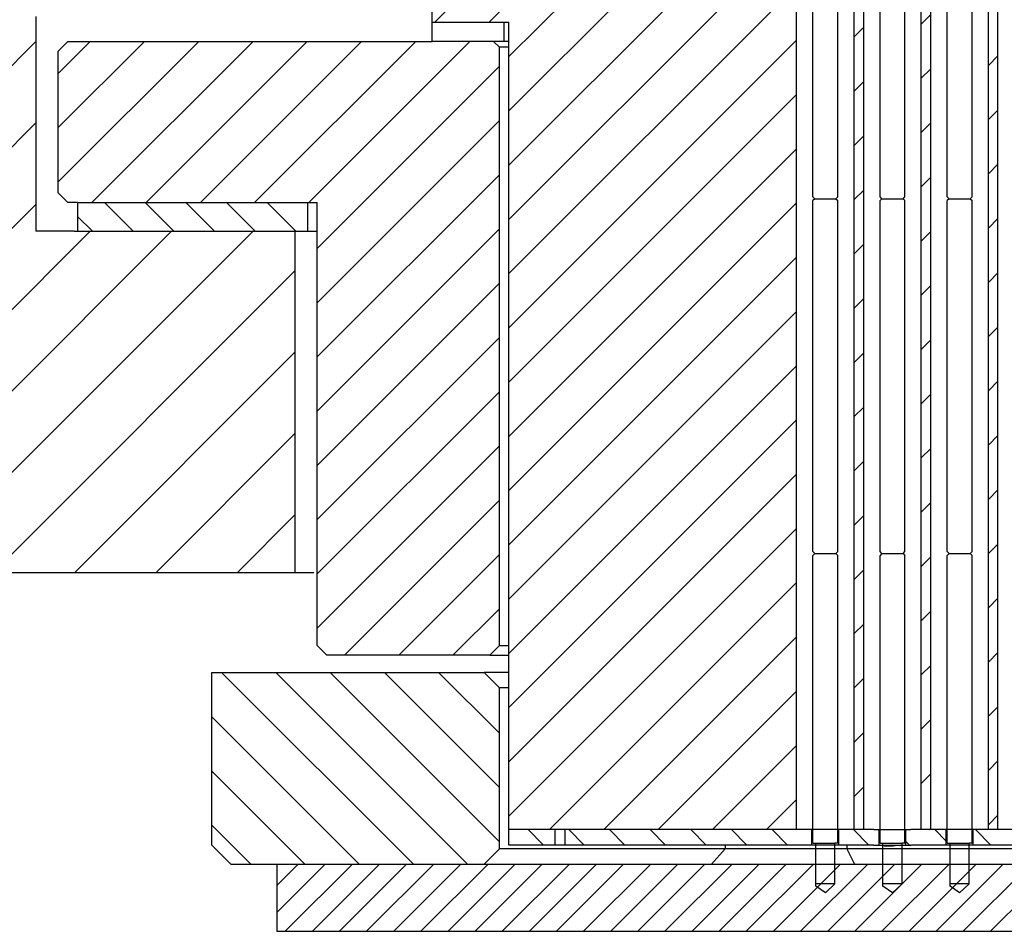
# Model space of a CAD drawing. Extents: x -1809 to 6113, y -4129 to 1471.
# Tile 4 of 197: x -113 to -61, y -2823 to -2775. Entities that reach past the tile are written whole.
import ezdxf

# ---------------------------------------------------------------- set-up
doc = ezdxf.new("R2010")
doc.units = 0
doc.linetypes.add('DASHED', pattern=[15, 7, -8])
doc.layers.get('0').update_dxf_attribs({"linetype": 'CONTINUOUS'})
doc.layers.add('1', color=7, linetype='CONTINUOUS')
pattern_1 = [(315, (-1117.57, -6268.1354), (1.0606602, 1.0606602), [])]
pattern_2 = [(45, (-1117.57, -6268.1354), (-1.4142136, 1.4142136), [])]

# ---------------------------------------------------------------- blocks, each defined once
blk = doc.blocks.new('Z-STACK', base_point=(-660.966, -2918.356))
at = {"linetype": 'CONTINUOUS'}
h = blk.add_hatch(dxfattribs=at)
h.set_pattern_fill('USER', color=1, scale=2, angle=45, pattern_type=0)
h.set_pattern_definition(pattern_2)
h.paths.add_polyline_path([(-68.603, -2817.243), (-69.103, -2817.243), (-69.103, -2817.243), (-69.103, -2771.343), (-69.103, -2771.343), (-68.603, -2771.343)])
h = blk.add_hatch(dxfattribs=at)
h.set_pattern_fill('USER', color=1, scale=2, angle=45, pattern_type=0)
h.set_pattern_definition(pattern_2)
h.paths.add_polyline_path([(-65.603, -2817.243), (-65.103, -2817.243), (-65.103, -2771.343), (-65.603, -2771.343), (-65.603, -2771.343), (-65.603, -2817.243)])
h = blk.add_hatch(dxfattribs=at)
h.set_pattern_fill('USER', color=1, scale=2, angle=45, pattern_type=0)
h.set_pattern_definition(pattern_2)
h.paths.add_polyline_path([(-61.603, -2771.343), (-61.603, -2817.243), (-62.103, -2817.243), (-62.103, -2817.243), (-62.103, -2771.343), (-62.103, -2771.343), (-61.698, -2771.343)])
h = blk.add_hatch(dxfattribs=at)
h.set_pattern_fill('USER', scale=5, angle=45, pattern_type=0)
h.set_pattern_definition([(45, (-1117.57, -6268.1354), (-3.535534, 3.535534), [])])
h.paths.add_polyline_path([(-87.353, -2776.143), (-87.846, -2776.143), (-87.903, -2776.143), (-91.103, -2776.143), (-91.103, -2775.143), (-87.353, -2775.143)])
h = blk.add_hatch(dxfattribs=at)
h.set_pattern_fill('USER', color=113, scale=2, angle=45, pattern_type=0)
h.set_pattern_definition(pattern_2)
h.paths.add_polyline_path([(-87.603, -2807.643), (-87.603, -2776.443), (-87.903, -2776.143), (-91.103, -2776.143), (-110.103, -2776.143), (-110.603, -2776.643), (-110.603, -2784.043), (-110.103, -2784.543), (-109.603, -2784.543), (-97.603, -2784.543), (-97.103, -2784.543), (-97.103, -2807.643), (-96.603, -2808.143), (-93.457, -2808.143), (-88.257, -2808.143), (-88.103, -2808.143)])
h = blk.add_hatch(dxfattribs=at)
h.set_pattern_fill('USER', scale=1.5, angle=315, pattern_type=0)
h.set_pattern_definition(pattern_1)
h.paths.add_polyline_path([(-109.603, -2784.543), (-109.603, -2786.043), (-97.603, -2786.043), (-97.603, -2784.543)])
h = blk.add_hatch(dxfattribs=at)
h.set_pattern_fill('USER', color=40, scale=2, angle=315, pattern_type=0)
h.set_pattern_definition([(315, (-1117.57, -6268.1354), (1.4142136, 1.4142136), [])])
h.paths.add_polyline_path([(-87.603, -2809.843), (-87.603, -2818.243), (-88.403, -2819.043), (-99.203, -2819.043), (-101.603, -2819.043), (-102.603, -2818.043), (-102.603, -2809.043), (-88.403, -2809.043)])
h = blk.add_hatch(dxfattribs=at)
h.set_pattern_fill('USER', color=5, scale=1.5, angle=315, pattern_type=0)
h.set_pattern_definition(pattern_1)
h.paths.add_polyline_path([(-84.837, -2817.243), (-84.729, -2817.243), (-84.721, -2817.243), (-84.721, -2818.043), (-87.103, -2818.043), (-87.103, -2817.243), (-86.093, -2817.243)])
h = blk.add_hatch(dxfattribs=at)
h.set_pattern_fill('USER', color=5, scale=1.5, angle=315, pattern_type=0)
h.set_pattern_definition(pattern_1)
h.paths.add_polyline_path([(-84.188, -2817.243), (-84.188, -2818.043), (-84.721, -2818.043), (-84.721, -2817.243)])
h = blk.add_hatch(dxfattribs=at)
h.set_pattern_fill('USER', color=5, scale=1.5, angle=315, pattern_type=0)
h.set_pattern_definition(pattern_1)
h.paths.add_polyline_path([(-82.519, -2817.243), (-81.921, -2817.243), (-81.229, -2817.243), (-80.27, -2817.243), (-79.732, -2817.243), (-79.593, -2817.243), (-79.094, -2817.243), (-78.97, -2817.243), (-78.483, -2817.243), (-77.73, -2817.243), (-76.709, -2817.243), (-76.274, -2817.243), (-76.094, -2817.243), (-75.594, -2817.243), (-75.428, -2817.243), (-75.039, -2817.243), (-74.23, -2817.243), (-73.153, -2817.243), (-72.594, -2817.243), (-72.103, -2817.243), (-71.303, -2817.243), (-71.303, -2818.043), (-71.339, -2818.043), (-71.44, -2818.043), (-71.482, -2818.043), (-71.84, -2818.043), (-72.14, -2818.043), (-73.89, -2818.043), (-84.188, -2818.043), (-84.188, -2817.243), (-83.838, -2817.243), (-83.183, -2817.243), (-83.093, -2817.243), (-82.593, -2817.243)])
h = blk.add_hatch(dxfattribs=at)
h.set_pattern_fill('USER', color=5, scale=1.5, angle=315, pattern_type=0)
h.set_pattern_definition(pattern_1)
h.paths.add_polyline_path([(-68.084, -2818.043), (-67.803, -2818.043), (-67.803, -2817.243), (-68.084, -2817.243), (-68.603, -2817.243), (-69.103, -2817.243), (-69.103, -2817.243), (-69.903, -2817.243), (-69.903, -2817.243), (-69.903, -2818.043), (-69.903, -2818.043), (-69.59, -2818.043)])
h = blk.add_hatch(dxfattribs=at)
h.set_pattern_fill('USER', color=5, scale=1.5, angle=315, pattern_type=0)
h.set_pattern_definition(pattern_1)
h.paths.add_polyline_path([(-65.603, -2817.243), (-65.103, -2817.243), (-64.303, -2817.243), (-64.303, -2818.043), (-64.72, -2818.043), (-64.922, -2818.043), (-65.12, -2818.043), (-65.339, -2818.043), (-65.553, -2818.043), (-66.144, -2818.043), (-66.244, -2818.043), (-66.403, -2818.043), (-66.403, -2818.043), (-66.403, -2817.243), (-66.403, -2817.243), (-66.144, -2817.243), (-65.603, -2817.243)])
h = blk.add_hatch(dxfattribs=at)
h.set_pattern_fill('USER', color=5, scale=1.5, angle=315, pattern_type=0)
h.set_pattern_definition(pattern_1)
h.paths.add_polyline_path([(-62.903, -2817.243), (-62.103, -2817.243), (-62.103, -2817.243), (-61.603, -2817.243), (-60.803, -2817.243), (-60.803, -2818.043), (-62.903, -2818.043), (-62.903, -2818.043), (-62.903, -2817.243)])
at = {"layer": '1', "linetype": 'CONTINUOUS'}
h = blk.add_hatch(dxfattribs=at)
h.set_pattern_fill('USER', color=1, scale=2, angle=45, pattern_type=0)
h.set_pattern_definition(pattern_2)
h.paths.add_polyline_path([(-75.594, -2771.343), (-75.428, -2771.343), (-75.039, -2771.343), (-74.23, -2771.343), (-73.153, -2771.343), (-72.999, -2771.343), (-72.732, -2771.343), (-72.594, -2771.343), (-72.303, -2771.343), (-72.103, -2771.343), (-72.103, -2817.243), (-72.594, -2817.243), (-73.153, -2817.243), (-74.23, -2817.243), (-75.039, -2817.243), (-75.428, -2817.243), (-75.594, -2817.243), (-76.094, -2817.243), (-76.274, -2817.243), (-76.709, -2817.243), (-77.73, -2817.243), (-78.483, -2817.243), (-78.97, -2817.243), (-79.094, -2817.243), (-79.593, -2817.243), (-79.732, -2817.243), (-80.27, -2817.243), (-81.229, -2817.243), (-81.921, -2817.243), (-82.519, -2817.243), (-82.593, -2817.243), (-83.093, -2817.243), (-83.183, -2817.243), (-83.838, -2817.243), (-84.188, -2817.243), (-84.721, -2817.243), (-84.729, -2817.243), (-84.837, -2817.243), (-86.093, -2817.243), (-87.103, -2817.243), (-87.103, -2775.143), (-87.353, -2775.143), (-91.103, -2775.143), (-91.103, -2769.343), (-90.103, -2769.343), (-90.103, -2771.343), (-89.603, -2771.343), (-86.093, -2771.343), (-84.837, -2771.343), (-84.729, -2771.343), (-84.721, -2771.343), (-84.188, -2771.343), (-83.838, -2771.343), (-83.183, -2771.343), (-83.093, -2771.343), (-82.593, -2771.343), (-82.519, -2771.343), (-81.921, -2771.343), (-81.229, -2771.343), (-80.27, -2771.343), (-79.732, -2771.343), (-79.593, -2771.343), (-79.094, -2771.343), (-78.97, -2771.343), (-78.483, -2771.343), (-77.73, -2771.343), (-76.709, -2771.343), (-76.274, -2771.343), (-76.094, -2771.343)])
h = blk.add_hatch(dxfattribs=at)
h.set_pattern_fill('USER', color=6, scale=3, angle=45, pattern_type=0)
h.set_pattern_definition([(45, (-1117.57, -6268.1354), (-2.1213203, 2.1213203), [])])
h.paths.add_polyline_path([(-111.774, -2774.843), (-209.774, -2774.843), (-209.774, -2819.843), (-155.774, -2819.843), (-153.774, -2817.843), (-153.774, -2814.843), (-203.774, -2814.843), (-203.774, -2790.843), (-199.774, -2790.843), (-199.774, -2780.843), (-147.774, -2780.843), (-147.774, -2786.843), (-131.774, -2786.843), (-131.774, -2803.843), (-98.274, -2803.843), (-98.274, -2786.043), (-101.024, -2786.043), (-106.524, -2786.043), (-109.774, -2786.043), (-111.774, -2786.043)])
h = blk.add_hatch(dxfattribs=at)
h.set_pattern_fill('USER', color=4, angle=45, pattern_type=0)
h.set_pattern_definition([(45, (-1117.57, -6268.1354), (-0.70710678, 0.70710678), [])])
h.paths.add_polyline_path([(-76.536, -2819.043), (-69.079, -2819.043), (-68.419, -2819.043), (-52.577, -2819.043), (-51.032, -2819.043), (-50.48, -2819.043), (-50.477, -2819.043), (-48.673, -2819.043), (-47.673, -2819.043), (-47.512, -2819.043), (-47.512, -2819.043), (-47.477, -2819.043), (-47.044, -2819.043), (-47.044, -2819.043), (-41.603, -2819.043), (-40.603, -2819.043), (-36.124, -2819.043), (-33.817, -2819.043), (-33.303, -2819.043), (-30.764, -2819.043), (-30.501, -2819.043), (-29.103, -2819.043), (-12.744, -2819.043), (-5.954, -2819.043), (2.548, -2819.043), (3.347, -2819.043), (6.397, -2819.043), (6.397, -2822.543), (-58.089, -2822.543), (-99.203, -2822.543), (-99.203, -2819.043), (-88.403, -2819.043)])
at = {"color": 7, "linetype": 'CONTINUOUS'}
for p, q in [((-91.103, -2775.143), (-91.103, -2769.343)), ((-72.103, -2817.243), (-72.103, -2771.343)), ((-69.103, -2817.243), (-69.103, -2771.343)), ((-68.603, -2817.243), (-68.603, -2771.343)), ((-65.603, -2817.243), (-65.603, -2771.343)), ((-65.103, -2817.243), (-65.103, -2771.343)), ((-62.103, -2817.243), (-62.103, -2771.343)), ((-61.603, -2817.243), (-61.603, -2771.343)), ((-91.103, -2776.143), (-91.103, -2775.143)), ((-91.103, -2775.143), (-87.353, -2775.143)), ((-87.353, -2776.143), (-87.353, -2775.143)), ((-87.353, -2775.143), (-87.103, -2775.143)), ((-87.103, -2817.243), (-87.103, -2775.143)), ((-87.903, -2776.143), (-91.103, -2776.143)), ((-87.846, -2776.143), (-87.903, -2776.143)), ((-87.353, -2776.143), (-87.846, -2776.143)), ((-87.103, -2776.143), (-87.353, -2776.143))]:
    blk.add_line(p, q, dxfattribs=at)
at = {"color": 2, "linetype": 'CONTINUOUS'}
for p, q in [((-71.253, -2784.243), (-71.253, -2770.543)), ((-69.953, -2784.243), (-69.953, -2770.543)), ((-67.753, -2784.243), (-67.753, -2770.543)), ((-66.453, -2784.243), (-66.453, -2770.543)), ((-64.253, -2784.243), (-64.253, -2770.543)), ((-62.953, -2784.243), (-62.953, -2770.543)), ((-71.153, -2784.343), (-71.253, -2784.243)), ((-71.153, -2784.343), (-71.253, -2784.443)), ((-70.053, -2784.343), (-69.953, -2784.243)), ((-70.053, -2784.343), (-69.953, -2784.443)), ((-67.653, -2784.343), (-67.753, -2784.243)), ((-67.653, -2784.343), (-67.753, -2784.443)), ((-66.553, -2784.343), (-66.453, -2784.243)), ((-66.553, -2784.343), (-66.453, -2784.443)), ((-64.153, -2784.343), (-64.253, -2784.243)), ((-64.153, -2784.343), (-64.253, -2784.443)), ((-63.053, -2784.343), (-62.953, -2784.243)), ((-63.053, -2784.343), (-62.953, -2784.443)), ((-71.253, -2802.743), (-71.253, -2784.443)), ((-69.953, -2802.743), (-69.953, -2784.443)), ((-67.753, -2802.743), (-67.753, -2784.443)), ((-66.453, -2802.743), (-66.453, -2784.443)), ((-64.253, -2802.743), (-64.253, -2784.443)), ((-62.953, -2802.743), (-62.953, -2784.443)), ((-71.153, -2802.843), (-71.253, -2802.743)), ((-71.153, -2802.843), (-71.253, -2802.943)), ((-70.053, -2802.843), (-69.953, -2802.743)), ((-70.053, -2802.843), (-69.953, -2802.943)), ((-67.653, -2802.843), (-67.753, -2802.743)), ((-67.653, -2802.843), (-67.753, -2802.943)), ((-66.553, -2802.843), (-66.453, -2802.743)), ((-66.553, -2802.843), (-66.453, -2802.943)), ((-64.153, -2802.843), (-64.253, -2802.743)), ((-64.153, -2802.843), (-64.253, -2802.943)), ((-63.053, -2802.843), (-62.953, -2802.743)), ((-63.053, -2802.843), (-62.953, -2802.943)), ((-71.253, -2817.943), (-71.253, -2802.943)), ((-69.953, -2817.943), (-69.953, -2802.943)), ((-67.753, -2817.943), (-67.753, -2802.943)), ((-66.453, -2817.943), (-66.453, -2802.943)), ((-64.253, -2817.943), (-64.253, -2802.943)), ((-62.953, -2817.943), (-62.953, -2802.943)), ((-71.253, -2817.943), (-71.103, -2817.943)), ((-71.103, -2819.043), (-71.103, -2817.943)), ((-69.953, -2817.943), (-70.103, -2817.943)), ((-70.103, -2819.043), (-70.103, -2817.943)), ((-67.753, -2817.943), (-67.603, -2817.943)), ((-67.603, -2819.043), (-67.603, -2817.943)), ((-66.453, -2817.943), (-66.603, -2817.943)), ((-66.603, -2819.043), (-66.603, -2817.943)), ((-64.253, -2817.943), (-64.103, -2817.943)), ((-64.103, -2819.043), (-64.103, -2817.943)), ((-62.953, -2817.943), (-63.103, -2817.943)), ((-63.103, -2819.043), (-63.103, -2817.943)), ((-71.103, -2820.062), (-71.103, -2819.043)), ((-70.103, -2820.062), (-70.103, -2819.043)), ((-67.603, -2820.062), (-67.603, -2819.043)), ((-66.603, -2820.062), (-66.603, -2819.043)), ((-64.103, -2820.062), (-64.103, -2819.043)), ((-63.103, -2820.062), (-63.103, -2819.043)), ((-71.103, -2820.183), (-71.103, -2820.062)), ((-70.603, -2820.543), (-71.103, -2820.183)), ((-70.103, -2820.062), (-70.603, -2820.543)), ((-67.603, -2820.183), (-67.603, -2820.062)), ((-67.103, -2820.543), (-67.603, -2820.183)), ((-66.603, -2820.062), (-67.103, -2820.543)), ((-64.103, -2820.183), (-64.103, -2820.062)), ((-63.603, -2820.543), (-64.103, -2820.183)), ((-63.103, -2820.062), (-63.603, -2820.543))]:
    blk.add_line(p, q, dxfattribs=at)
at = {"color": 6, "linetype": 'CONTINUOUS'}
for p, q in [((-111.774, -2774.843), (-111.774, -2786.043)), ((-109.774, -2786.043), (-111.774, -2786.043)), ((-109.774, -2786.043), (-106.524, -2786.043)), ((-106.524, -2786.043), (-101.024, -2786.043)), ((-101.024, -2786.043), (-98.274, -2786.043)), ((-98.274, -2786.043), (-98.274, -2803.843)), ((-98.274, -2803.843), (-131.774, -2803.843)), ((-97.274, -2803.843), (-98.274, -2803.843))]:
    blk.add_line(p, q, dxfattribs=at)
at = {"color": 7, "linetype": 'DASHED'}
for p, q in [((-91.103, -2775.143), (-87.353, -2775.143)), ((-87.353, -2775.143), (-87.103, -2775.143)), ((-88.257, -2808.143), (-93.457, -2808.143)), ((-86.093, -2817.243), (-87.103, -2817.243)), ((-84.837, -2817.243), (-86.093, -2817.243)), ((-84.729, -2817.243), (-84.837, -2817.243)), ((-84.721, -2817.243), (-84.729, -2817.243)), ((-84.188, -2817.243), (-84.721, -2817.243)), ((-83.838, -2817.243), (-84.188, -2817.243)), ((-83.183, -2817.243), (-83.838, -2817.243)), ((-83.093, -2817.243), (-83.183, -2817.243)), ((-82.593, -2817.243), (-83.093, -2817.243)), ((-82.519, -2817.243), (-82.593, -2817.243)), ((-81.921, -2817.243), (-82.519, -2817.243)), ((-81.229, -2817.243), (-81.921, -2817.243)), ((-80.27, -2817.243), (-81.229, -2817.243)), ((-79.732, -2817.243), (-80.27, -2817.243)), ((-79.593, -2817.243), (-79.732, -2817.243)), ((-79.094, -2817.243), (-79.593, -2817.243)), ((-78.97, -2817.243), (-79.094, -2817.243)), ((-78.483, -2817.243), (-78.97, -2817.243)), ((-77.73, -2817.243), (-78.483, -2817.243)), ((-76.709, -2817.243), (-77.73, -2817.243)), ((-76.274, -2817.243), (-76.709, -2817.243)), ((-76.094, -2817.243), (-76.274, -2817.243)), ((-75.594, -2817.243), (-76.094, -2817.243)), ((-75.428, -2817.243), (-75.594, -2817.243)), ((-75.039, -2817.243), (-75.428, -2817.243)), ((-74.23, -2817.243), (-75.039, -2817.243)), ((-73.153, -2817.243), (-74.23, -2817.243)), ((-72.594, -2817.243), (-73.153, -2817.243)), ((-72.103, -2817.243), (-72.594, -2817.243)), ((-71.303, -2817.243), (-72.103, -2817.243)), ((-70.966, -2817.243), (-71.303, -2817.243)), ((-69.903, -2817.243), (-70.966, -2817.243)), ((-69.903, -2817.243), (-69.903, -2817.243)), ((-69.103, -2817.243), (-69.903, -2817.243)), ((-68.603, -2817.243), (-69.103, -2817.243)), ((-69.103, -2817.243), (-69.103, -2817.243)), ((-68.084, -2817.243), (-68.603, -2817.243)), ((-68.084, -2817.243), (-67.803, -2817.243)), ((-68.084, -2817.243), (-67.803, -2817.243)), ((-68.084, -2817.243), (-67.803, -2817.243)), ((-67.803, -2817.243), (-67.466, -2817.243)), ((-67.803, -2817.243), (-67.466, -2817.243)), ((-67.803, -2817.243), (-67.466, -2817.243)), ((-67.466, -2817.243), (-66.403, -2817.243)), ((-67.466, -2817.243), (-66.403, -2817.243)), ((-67.466, -2817.243), (-66.403, -2817.243)), ((-66.403, -2817.243), (-66.144, -2817.243)), ((-66.403, -2817.243), (-66.403, -2817.243)), ((-66.403, -2817.243), (-66.144, -2817.243)), ((-66.403, -2817.243), (-66.403, -2817.243)), ((-66.403, -2817.243), (-66.144, -2817.243)), ((-66.403, -2817.243), (-66.403, -2817.243)), ((-65.603, -2817.243), (-66.144, -2817.243)), ((-65.603, -2817.243), (-66.144, -2817.243)), ((-65.603, -2817.243), (-66.144, -2817.243)), ((-65.103, -2817.243), (-65.603, -2817.243)), ((-65.603, -2817.243), (-65.603, -2817.243)), ((-65.103, -2817.243), (-65.603, -2817.243)), ((-65.603, -2817.243), (-65.603, -2817.243)), ((-65.103, -2817.243), (-65.603, -2817.243)), ((-65.603, -2817.243), (-65.603, -2817.243)), ((-64.303, -2817.243), (-65.103, -2817.243)), ((-64.303, -2817.243), (-65.103, -2817.243)), ((-64.303, -2817.243), (-65.103, -2817.243)), ((-63.966, -2817.243), (-64.303, -2817.243)), ((-63.966, -2817.243), (-64.303, -2817.243)), ((-63.966, -2817.243), (-64.303, -2817.243)), ((-62.903, -2817.243), (-63.966, -2817.243)), ((-62.903, -2817.243), (-63.966, -2817.243)), ((-62.903, -2817.243), (-63.966, -2817.243)), ((-62.103, -2817.243), (-62.903, -2817.243)), ((-62.903, -2817.243), (-62.903, -2817.243)), ((-62.103, -2817.243), (-62.903, -2817.243)), ((-62.903, -2817.243), (-62.903, -2817.243)), ((-62.103, -2817.243), (-62.903, -2817.243)), ((-62.903, -2817.243), (-62.903, -2817.243)), ((-61.603, -2817.243), (-62.103, -2817.243)), ((-62.103, -2817.243), (-62.103, -2817.243)), ((-61.603, -2817.243), (-62.103, -2817.243)), ((-62.103, -2817.243), (-62.103, -2817.243)), ((-61.603, -2817.243), (-62.103, -2817.243)), ((-62.103, -2817.243), (-62.103, -2817.243)), ((-60.803, -2817.243), (-61.603, -2817.243)), ((-60.803, -2817.243), (-61.603, -2817.243)), ((-60.803, -2817.243), (-61.603, -2817.243)), ((-72.14, -2818.043), (-73.89, -2818.043)), ((-71.84, -2818.043), (-72.14, -2818.043)), ((-71.482, -2818.043), (-71.84, -2818.043)), ((-71.44, -2818.043), (-71.482, -2818.043)), ((-71.339, -2818.043), (-71.44, -2818.043)), ((-71.303, -2818.043), (-71.339, -2818.043)), ((-71.219, -2818.043), (-71.303, -2818.043)), ((-69.903, -2818.043), (-71.219, -2818.043)), ((-69.903, -2818.043), (-69.903, -2818.043)), ((-69.59, -2818.043), (-69.903, -2818.043)), ((-68.084, -2818.043), (-67.803, -2818.043)), ((-67.803, -2818.043), (-67.287, -2818.043)), ((-67.287, -2818.043), (-66.403, -2818.043)), ((-67.287, -2818.043), (-66.403, -2818.043)), ((-66.403, -2818.043), (-66.244, -2818.043)), ((-66.403, -2818.043), (-66.403, -2818.043)), ((-66.403, -2818.043), (-66.244, -2818.043)), ((-66.403, -2818.043), (-66.403, -2818.043)), ((-66.244, -2818.043), (-66.144, -2818.043)), ((-66.244, -2818.043), (-66.144, -2818.043)), ((-65.553, -2818.043), (-66.144, -2818.043)), ((-65.553, -2818.043), (-66.144, -2818.043)), ((-65.339, -2818.043), (-65.553, -2818.043)), ((-65.339, -2818.043), (-65.553, -2818.043)), ((-65.12, -2818.043), (-65.339, -2818.043)), ((-65.12, -2818.043), (-65.339, -2818.043)), ((-64.922, -2818.043), (-65.12, -2818.043)), ((-64.922, -2818.043), (-65.12, -2818.043)), ((-64.72, -2818.043), (-64.922, -2818.043)), ((-64.72, -2818.043), (-64.922, -2818.043)), ((-64.303, -2818.043), (-64.72, -2818.043)), ((-64.303, -2818.043), (-64.72, -2818.043)), ((-62.987, -2818.043), (-64.303, -2818.043)), ((-62.987, -2818.043), (-64.303, -2818.043)), ((-62.903, -2818.043), (-62.987, -2818.043)), ((-60.803, -2818.043), (-62.903, -2818.043)), ((-62.903, -2818.043), (-62.903, -2818.043))]:
    blk.add_line(p, q, dxfattribs=at)
at = {"color": 113, "linetype": 'CONTINUOUS'}
for p, q in [((-110.103, -2776.143), (-110.603, -2776.643)), ((-110.103, -2776.143), (-91.103, -2776.143)), ((-87.603, -2776.443), (-87.903, -2776.143)), ((-110.603, -2784.043), (-110.603, -2776.643)), ((-87.603, -2807.643), (-87.603, -2776.443)), ((-87.103, -2776.443), (-87.603, -2776.443)), ((-110.103, -2784.543), (-110.603, -2784.043)), ((-109.603, -2784.543), (-110.103, -2784.543)), ((-97.603, -2784.543), (-97.103, -2784.543)), ((-97.103, -2807.643), (-97.103, -2784.543)), ((-96.603, -2808.143), (-97.103, -2807.643)), ((-87.603, -2807.643), (-88.103, -2808.143)), ((-87.603, -2807.643), (-87.103, -2807.643)), ((-93.457, -2808.143), (-96.603, -2808.143)), ((-88.257, -2808.143), (-93.457, -2808.143)), ((-88.103, -2808.143), (-88.257, -2808.143)), ((-88.103, -2808.143), (-87.103, -2808.143))]:
    blk.add_line(p, q, dxfattribs=at)
at = {"color": 113, "linetype": 'DASHED'}
for p, q in [((-87.903, -2776.143), (-91.103, -2776.143)), ((-87.846, -2776.143), (-87.903, -2776.143)), ((-87.353, -2776.143), (-87.846, -2776.143)), ((-87.103, -2776.143), (-87.353, -2776.143)), ((-109.603, -2784.543), (-97.603, -2784.543))]:
    blk.add_line(p, q, dxfattribs=at)
at = {"color": 3, "linetype": 'CONTINUOUS'}
for p, q in [((-109.603, -2784.543), (-109.603, -2786.043)), ((-109.603, -2784.543), (-97.603, -2784.543)), ((-97.603, -2784.543), (-97.603, -2786.043)), ((-109.603, -2786.043), (-97.603, -2786.043)), ((-97.603, -2786.043), (-97.103, -2786.043))]:
    blk.add_line(p, q, dxfattribs=at)
at = {"color": 3, "linetype": 'DASHED'}
blk.add_line((-97.603, -2784.543), (-97.103, -2784.543), dxfattribs=at)
at = {"color": 40, "linetype": 'CONTINUOUS'}
for p, q in [((-102.603, -2809.043), (-88.403, -2809.043)), ((-102.603, -2818.043), (-102.603, -2809.043)), ((-87.603, -2809.843), (-88.403, -2809.043)), ((-87.103, -2809.043), (-88.403, -2809.043)), ((-87.603, -2818.243), (-87.603, -2809.843)), ((-87.103, -2809.843), (-87.603, -2809.843)), ((-101.603, -2819.043), (-102.603, -2818.043)), ((-87.603, -2818.243), (-88.403, -2819.043)), ((-75.823, -2818.243), (-87.603, -2818.243)), ((-75.823, -2818.243), (-76.536, -2819.043)), ((-75.823, -2818.043), (-75.823, -2818.243)), ((-69.492, -2818.243), (-75.823, -2818.243)), ((-69.492, -2818.043), (-69.492, -2818.243)), ((-69.492, -2818.243), (-69.079, -2819.043)), ((-41.603, -2818.243), (-69.492, -2818.243)), ((-101.603, -2819.043), (-99.203, -2819.043)), ((-99.203, -2819.043), (-88.403, -2819.043))]:
    blk.add_line(p, q, dxfattribs=at)
at = {"color": 5, "linetype": 'CONTINUOUS'}
for p, q in [((-87.103, -2818.043), (-87.103, -2817.243)), ((-86.093, -2817.243), (-87.103, -2817.243)), ((-84.837, -2817.243), (-86.093, -2817.243)), ((-84.729, -2817.243), (-84.837, -2817.243)), ((-84.721, -2817.243), (-84.729, -2817.243)), ((-84.721, -2817.243), (-84.721, -2818.043)), ((-84.188, -2817.243), (-84.721, -2817.243)), ((-84.188, -2817.243), (-84.188, -2818.043)), ((-83.838, -2817.243), (-84.188, -2817.243)), ((-83.183, -2817.243), (-83.838, -2817.243)), ((-83.093, -2817.243), (-83.183, -2817.243)), ((-82.593, -2817.243), (-83.093, -2817.243)), ((-82.519, -2817.243), (-82.593, -2817.243)), ((-81.921, -2817.243), (-82.519, -2817.243)), ((-81.229, -2817.243), (-81.921, -2817.243)), ((-80.27, -2817.243), (-81.229, -2817.243)), ((-79.732, -2817.243), (-80.27, -2817.243)), ((-79.593, -2817.243), (-79.732, -2817.243)), ((-79.094, -2817.243), (-79.593, -2817.243)), ((-78.97, -2817.243), (-79.094, -2817.243)), ((-78.483, -2817.243), (-78.97, -2817.243)), ((-77.73, -2817.243), (-78.483, -2817.243)), ((-76.709, -2817.243), (-77.73, -2817.243)), ((-76.274, -2817.243), (-76.709, -2817.243)), ((-76.094, -2817.243), (-76.274, -2817.243)), ((-75.594, -2817.243), (-76.094, -2817.243)), ((-75.428, -2817.243), (-75.594, -2817.243)), ((-75.039, -2817.243), (-75.428, -2817.243)), ((-74.23, -2817.243), (-75.039, -2817.243)), ((-73.153, -2817.243), (-74.23, -2817.243)), ((-72.594, -2817.243), (-73.153, -2817.243)), ((-72.103, -2817.243), (-72.594, -2817.243)), ((-71.303, -2817.243), (-72.103, -2817.243)), ((-71.303, -2818.043), (-71.303, -2817.243)), ((-70.966, -2817.243), (-71.303, -2817.243)), ((-69.903, -2817.243), (-70.966, -2817.243)), ((-69.903, -2818.043), (-69.903, -2817.243)), ((-69.903, -2817.243), (-69.903, -2817.243)), ((-69.103, -2817.243), (-69.903, -2817.243)), ((-68.603, -2817.243), (-69.103, -2817.243)), ((-69.103, -2817.243), (-69.103, -2817.243)), ((-68.084, -2817.243), (-68.603, -2817.243)), ((-68.084, -2817.243), (-67.803, -2817.243)), ((-67.803, -2818.043), (-67.803, -2817.243)), ((-67.803, -2817.243), (-67.466, -2817.243)), ((-67.466, -2817.243), (-66.403, -2817.243)), ((-66.403, -2818.043), (-66.403, -2817.243)), ((-66.403, -2817.243), (-66.144, -2817.243)), ((-66.403, -2817.243), (-66.403, -2817.243)), ((-65.603, -2817.243), (-66.144, -2817.243)), ((-65.103, -2817.243), (-65.603, -2817.243)), ((-65.603, -2817.243), (-65.603, -2817.243)), ((-64.303, -2817.243), (-65.103, -2817.243)), ((-64.303, -2818.043), (-64.303, -2817.243)), ((-63.966, -2817.243), (-64.303, -2817.243)), ((-62.903, -2817.243), (-63.966, -2817.243)), ((-62.903, -2818.043), (-62.903, -2817.243)), ((-62.103, -2817.243), (-62.903, -2817.243)), ((-62.903, -2817.243), (-62.903, -2817.243)), ((-61.603, -2817.243), (-62.103, -2817.243)), ((-62.103, -2817.243), (-62.103, -2817.243)), ((-60.803, -2817.243), (-61.603, -2817.243)), ((-84.721, -2818.043), (-87.103, -2818.043)), ((-84.188, -2818.043), (-84.721, -2818.043)), ((-73.89, -2818.043), (-84.188, -2818.043)), ((-72.14, -2818.043), (-73.89, -2818.043)), ((-71.84, -2818.043), (-72.14, -2818.043)), ((-71.482, -2818.043), (-71.84, -2818.043)), ((-71.44, -2818.043), (-71.482, -2818.043)), ((-71.339, -2818.043), (-71.44, -2818.043)), ((-71.303, -2818.043), (-71.339, -2818.043)), ((-71.219, -2818.043), (-71.303, -2818.043)), ((-69.903, -2818.043), (-71.219, -2818.043)), ((-69.903, -2818.043), (-69.903, -2818.043)), ((-69.59, -2818.043), (-69.903, -2818.043)), ((-68.084, -2818.043), (-69.59, -2818.043)), ((-68.084, -2818.043), (-67.803, -2818.043)), ((-67.803, -2818.043), (-67.287, -2818.043)), ((-67.287, -2818.043), (-66.403, -2818.043)), ((-66.403, -2818.043), (-66.244, -2818.043)), ((-66.403, -2818.043), (-66.403, -2818.043)), ((-66.244, -2818.043), (-66.144, -2818.043)), ((-65.553, -2818.043), (-66.144, -2818.043)), ((-65.339, -2818.043), (-65.553, -2818.043)), ((-65.12, -2818.043), (-65.339, -2818.043)), ((-64.922, -2818.043), (-65.12, -2818.043)), ((-64.72, -2818.043), (-64.922, -2818.043)), ((-64.303, -2818.043), (-64.72, -2818.043)), ((-62.987, -2818.043), (-64.303, -2818.043)), ((-62.903, -2818.043), (-62.987, -2818.043)), ((-60.803, -2818.043), (-62.903, -2818.043)), ((-62.903, -2818.043), (-62.903, -2818.043))]:
    blk.add_line(p, q, dxfattribs=at)
at = {"color": 4, "linetype": 'DASHED'}
blk.add_line((-99.203, -2819.043), (-88.403, -2819.043), dxfattribs=at)
at = {"color": 4, "linetype": 'CONTINUOUS'}
for p, q in [((-99.203, -2819.043), (-99.203, -2822.543)), ((-88.403, -2819.043), (-76.536, -2819.043)), ((-76.536, -2819.043), (-69.079, -2819.043)), ((-69.079, -2819.043), (-68.419, -2819.043)), ((-68.419, -2819.043), (-52.577, -2819.043)), ((-99.203, -2822.543), (-58.089, -2822.543))]:
    blk.add_line(p, q, dxfattribs=at)
at = {"color": 40, "linetype": 'DASHED'}
for p, q in [((-88.403, -2819.043), (-84.721, -2819.043)), ((-84.721, -2819.043), (-84.188, -2819.043)), ((-84.188, -2819.043), (-76.536, -2819.043)), ((-76.536, -2819.043), (-69.079, -2819.043)), ((-69.079, -2819.043), (-68.419, -2819.043)), ((-68.419, -2819.043), (-58.089, -2819.043))]:
    blk.add_line(p, q, dxfattribs=at)
at = {"color": 7, "linetype": 'CONTINUOUS'}
for start, end in [(-102.4537, -90), (-90, -77.5463)]:
    blk.add_arc((-67.305, -2815.968), 2.125, start, end, dxfattribs=at)
at = {"layer": '1', "color": 2, "linetype": 'CONTINUOUS'}
for p, q in [((-71.153, -2784.343), (-70.053, -2784.343)), ((-67.653, -2784.343), (-66.553, -2784.343)), ((-64.153, -2784.343), (-63.053, -2784.343)), ((-71.153, -2802.843), (-70.053, -2802.843)), ((-67.653, -2802.843), (-66.553, -2802.843)), ((-64.153, -2802.843), (-63.053, -2802.843)), ((-71.103, -2817.943), (-70.103, -2817.943)), ((-67.603, -2817.943), (-66.603, -2817.943)), ((-64.103, -2817.943), (-63.103, -2817.943)), ((-70.103, -2820.062), (-71.103, -2820.062)), ((-66.603, -2820.062), (-67.603, -2820.062)), ((-63.103, -2820.062), (-64.103, -2820.062))]:
    blk.add_line(p, q, dxfattribs=at)

msp = doc.modelspace()

# ---------------------------------------------------------------- block references
at = {"layer": '1'}
msp.add_blockref('Z-STACK', (-660.966, -2918.356), dxfattribs=at)

doc.saveas('drawing.dxf')
